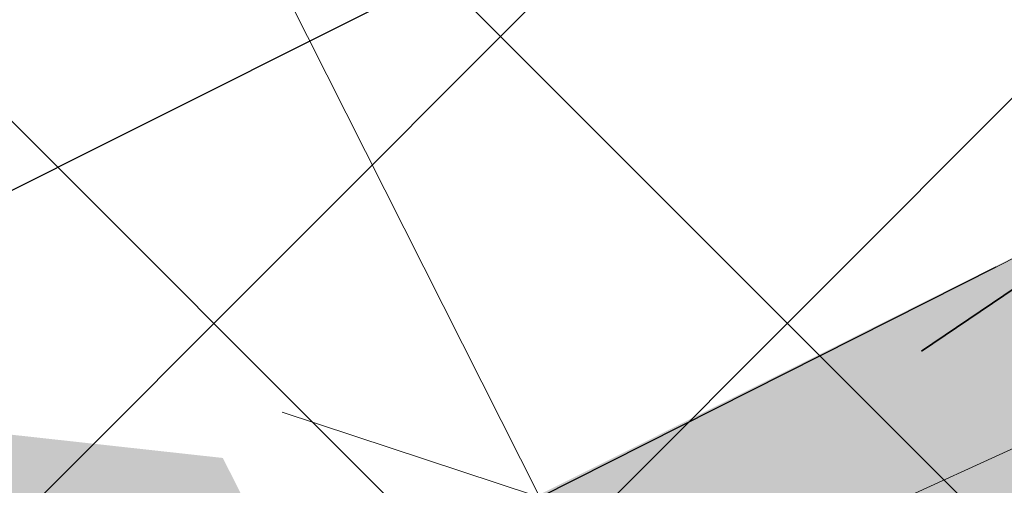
# Model space of a CAD drawing. Header units: metres. Extents: x 7472034 to 8439876, y 5890181 to 5961460.
# Tile 61 of 202: x 8439503.186 to 8439503.957, y 5890384.557 to 5890384.921. Entities that reach past the tile are written whole.
import ezdxf
from ezdxf import colors
from ezdxf.entities.mleader import LeaderData, LeaderLine
from ezdxf.math import Vec2, Vec3

# ---------------------------------------------------------------- set-up
doc = ezdxf.new("R2010")
doc.units = ezdxf.units.M
doc.header["$MEASUREMENT"] = 0
for name, pattern in [('$0$L218_500', [1, 0.5, -0.5]), ('CENTER', [2, 1.25, -0.25, 0.25, -0.25]), ('DASHDOTX2', [2, 1, -0.5, 0, -0.5])]:
    doc.linetypes.add(name, pattern=pattern)
doc.layers.get('0').update_dxf_attribs({"linetype": 'CONTINUOUS', "lineweight": 5})
doc.layers.get('Defpoints').update_dxf_attribs({"linetype": 'CONTINUOUS'})
for name, color, linetype, lineweight in [('### Krawężnik', 6, 'CONTINUOUS', 35), ('### rzędne', 172, 'CONTINUOUS', 35), ('_a_widok', 7, 'CONTINUOUS', 5), ('_IS.KD.opis.1', 138, 'CONTINUOUS', 18), ('_IS.KD.opis.2', 7, 'CONTINUOUS', 18), ('E_Kanal_sterownicze', 10, 'DASHDOTX2', 35), ('KOLOR-GAZ', 2, 'CONTINUOUS', 13), ('KOLOR-OBIEKT', 21, 'CONTINUOUS', 13), ('ZAG-obrys 018 wymiary', 7, 'CONTINUOUS', 18), ('ZAG-OBRYS013', 7, 'CONTINUOUS', 13), ('ZAG-OPIS_020', 7, 'CONTINUOUS', 25)]:
    doc.layers.add(name, color=color, linetype=linetype, lineweight=lineweight)
for name, color, linetype in [('100_rzut_wym_wew', 7, 'CONTINUOUS'), ('2D - Ogólne', 7, 'CONTINUOUS'), ('_IS.BLOK.KD.doziemne', 7, 'CONTINUOUS')]:
    doc.layers.add(name, color=color, linetype=linetype)
doc.layers.add('_IS_NO', color=11, linetype='CONTINUOUS', lineweight=20, plot=False)
doc.styles.add('ARIAL', font='arial.ttf')
doc.styles.add('DIM', font='simplex.shx', dxfattribs={"width": 0.8})
doc.styles.add('RS', font='Romans.shx', dxfattribs={"width": 0.7})
doc.dimstyles.new('DIM-WEW_500', dxfattribs={"dimscale": 5, "dimtxt": 18, "dimasz": 10, "dimexe": 4, "dimexo": 8, "dimgap": 5, "dimtad": 1, "dimlfac": 0.01, "dimzin": 9, "dimdsep": 46, "dimtxsty": 'DIM', "dimblk": 'ARCHTICK', "dimcen": 5, "dimclrt": 112, "dimadec": 4, "dimazin": 2, "dimtfac": 4, "dimtmove": 0, "dimatfit": 3, "dimldrblk": 'ARCHTICK', "dimfxl": 0, "dimtolj": 1, "dimlwd": 13, "dimarcsym": 0})
pattern_1 = [(45, (967499.202946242, -71042.94610979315), (-0.2245064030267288, 0.2245064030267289), []), (135, (967499.202946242, -71042.94610979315), (-0.2245064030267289, -0.2245064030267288), [])]
pattern_2 = [(45, (967499.2092647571, -71042.97165620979), (-0.2245064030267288, 0.2245064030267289), []), (135, (967499.2092647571, -71042.97165620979), (-0.2245064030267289, -0.2245064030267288), [])]

# ---------------------------------------------------------------- blocks, each defined once
blk = doc.blocks.new('A$C7D7B3C0A')
at = {"layer": '2D - Ogólne', "flags": 128}
blk.add_lwpolyline([(12.35000000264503, 7.399999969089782), (12.35000000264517, 2.300115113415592, -1), (11.05000000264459, 2.300115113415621), (11.05000000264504, 7.399999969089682, -1)], format="xyb", close=True, dxfattribs=at)
at = {"layer": '2D - Ogólne', "lineweight": 5}
blk.add_lwpolyline([(11.45083372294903, 5.942279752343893), (11.44792475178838, 6.940098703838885), (11.94791921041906, 6.942452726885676), (11.95082818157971, 5.944633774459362)], close=True, dxfattribs=at)
blk.add_lwpolyline([(11.45083372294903, 5.942279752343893), (11.44792475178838, 6.940098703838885), (11.94791921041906, 6.942452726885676), (11.95082818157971, 5.944633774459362)], close=True, dxfattribs=at)
blk.add_lwpolyline([(11.45083372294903, 5.942279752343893), (11.44792475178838, 6.940098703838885), (11.94791921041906, 6.942452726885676), (11.95082818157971, 5.944633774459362)], close=True, dxfattribs=at)
blk.add_lwpolyline([(11.45083372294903, 5.942279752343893), (11.44792475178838, 6.940098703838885), (11.94791921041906, 6.942452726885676), (11.95082818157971, 5.944633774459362)], close=True, dxfattribs=at)
blk.add_lwpolyline([(11.45083372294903, 5.942279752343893), (11.44792475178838, 6.940098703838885), (11.94791921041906, 6.942452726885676), (11.95082818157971, 5.944633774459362)], close=True, dxfattribs=at)
blk.add_lwpolyline([(11.45083372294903, 5.942279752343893), (11.44792475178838, 6.940098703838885), (11.94791921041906, 6.942452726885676), (11.95082818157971, 5.944633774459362)], close=True, dxfattribs=at)
blk.add_lwpolyline([(11.45083372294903, 5.942279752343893), (11.44792475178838, 6.940098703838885), (11.94791921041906, 6.942452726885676), (11.95082818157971, 5.944633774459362)], close=True, dxfattribs=at)
blk.add_lwpolyline([(11.45083372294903, 5.942279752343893), (11.44792475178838, 6.940098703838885), (11.94791921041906, 6.942452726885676), (11.95082818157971, 5.944633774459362)], close=True, dxfattribs=at)
blk.add_lwpolyline([(11.45083372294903, 5.942279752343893), (11.44792475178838, 6.940098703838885), (11.94791921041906, 6.942452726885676), (11.95082818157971, 5.944633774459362)], close=True, dxfattribs=at)
blk.add_lwpolyline([(11.45083372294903, 5.942279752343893), (11.44792475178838, 6.940098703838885), (11.94791921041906, 6.942452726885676), (11.95082818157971, 5.944633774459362)], close=True, dxfattribs=at)
blk.add_lwpolyline([(11.45083372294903, 5.942279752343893), (11.44792475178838, 6.940098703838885), (11.94791921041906, 6.942452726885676), (11.95082818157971, 5.944633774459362)], close=True, dxfattribs=at)
blk = doc.blocks.new('_Oblique')
at = {"color": 0, "linetype": 'ByBlock', "lineweight": -2}
blk.add_line((-0.5, -0.5), (0.5, 0.5), dxfattribs=at)
blk = doc.blocks.new('*D80')
at = {"layer": 'Defpoints', "color": 0, "linetype": 'Continuous', "lineweight": 60}
for p in [(8439499.288762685, 5890395.196211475), (8439510.439764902, 5890383.669162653), (8439506.139698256, 5890381.515762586)]:
    blk.add_point(p, dxfattribs=at)
at = {"layer": 'ZAG-obrys 018 wymiary', "color": 0, "linetype": 'Continuous', "lineweight": -2}
for p, q in [((8439500.004080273, 5890395.554430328), (8439503.946488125, 5890397.528720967)), ((8439506.855015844, 5890381.87398144), (8439510.797423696, 5890383.84827208))]:
    blk.add_line(p, q, dxfattribs=at)
at = {"layer": 'ZAG-obrys 018 wymiary', "color": 0, "linetype": 'Continuous', "lineweight": 13}
blk.add_line((8439503.588829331, 5890397.349611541), (8439510.439764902, 5890383.669162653), dxfattribs=at)
at = {"layer": 'ZAG-obrys 018 wymiary', "color": 0, "linetype": 'Continuous', "lineweight": 13, "xscale": 0.3, "yscale": 0.3, "zscale": 0.3}
for p, rotation in [((8439503.588829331, 5890397.349611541), 116.6009277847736), ((8439510.439764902, 5890383.669162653), 296.6009277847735)]:
    blk.add_blockref('_Oblique', p, dxfattribs=dict(at, rotation=rotation))
at = {"layer": 'ZAG-obrys 018 wymiary', "color": 112, "linetype": 'Continuous', "lineweight": 25, "insert": (8439508.246278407, 5890389.389239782), "char_height": 0.8, "attachment_point": 5, "rotation": 296.6009277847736, "style": 'RS'}
blk.add_mtext('\\A1;15.3', dxfattribs=at)
blk = doc.blocks.new('_ArchTick')
at = {"layer": '100_rzut_wym_wew', "color": 0, "linetype": 'Continuous', "const_width": 0.15}
blk.add_lwpolyline([(-0.5, -0.5), (0.5, 0.5)], dxfattribs=at)
blk = doc.blocks.new('*D59')
at = {"layer": 'Defpoints', "color": 0, "linetype": 'Continuous', "lineweight": 60}
for p in [(8439508.173960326, 5890385.686672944), (8439501.841134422, 5890384.283939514), (8439502.562436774, 5890382.854691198)]:
    blk.add_point(p, dxfattribs=at)
at = {"layer": 'ZAG-obrys 018 wymiary', "color": 0, "linetype": 'Continuous', "lineweight": -2}
for p, q in [((8439502.988895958, 5890384.863183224), (8439507.809758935, 5890387.296140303)), ((8439503.710198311, 5890383.433934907), (8439508.531061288, 5890385.866891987))]:
    blk.add_line(p, q, dxfattribs=at)
at = {"layer": 'ZAG-obrys 018 wymiary', "color": 0, "linetype": 'Continuous', "lineweight": 13}
blk.add_line((8439507.452657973, 5890387.11592126), (8439508.173960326, 5890385.686672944), dxfattribs=at)
at = {"layer": 'ZAG-obrys 018 wymiary', "color": 0, "linetype": 'Continuous', "lineweight": 13, "xscale": 0.3, "yscale": 0.3, "zscale": 0.3}
for p, rotation in [((8439507.452657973, 5890387.11592126), 116.7788232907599), ((8439508.173960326, 5890385.686672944), 296.7788232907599)]:
    blk.add_blockref('_Oblique', p, dxfattribs=dict(at, rotation=rotation))
at = {"layer": 'ZAG-obrys 018 wymiary', "color": 112, "linetype": 'Continuous', "lineweight": 25, "insert": (8439508.348960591, 5890386.671625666), "char_height": 0.8, "attachment_point": 5, "rotation": 296.7788232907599, "style": 'RS'}
blk.add_mtext('\\A1;1.6', dxfattribs=at)
blk = doc.blocks.new('Elektryk_v3')
at = {"layer": 'E_Kanal_sterownicze'}
blk.add_lwpolyline([(7.317663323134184, -60.84954797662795), (-5.877323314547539, -69.77179446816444)], dxfattribs=at)
blk = doc.blocks.new('*D129')
at = {"layer": 'Defpoints', "color": 0, "linetype": 'Continuous', "lineweight": 60}
for p in [(8439504.056658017, 5890384.681464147, -3.95506969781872e-07), (8439511.551133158, 5890381.882859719), (8439511.527139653, 5890381.818606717)]:
    blk.add_point(p, dxfattribs=at)
at = {"layer": 'ZAG-obrys 018 wymiary', "color": 0, "linetype": 'Continuous', "lineweight": -2}
for p, q in [((8439504.03266451, 5890384.617211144), (8439503.892733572, 5890384.242485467)), ((8439511.527139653, 5890381.818606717), (8439511.387208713, 5890381.44388104))]:
    blk.add_line(p, q, dxfattribs=at)
at = {"layer": 'ZAG-obrys 018 wymiary', "color": 0, "linetype": 'Continuous', "lineweight": 13}
blk.add_line((8439504.03266451, 5890384.617211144), (8439511.527139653, 5890381.818606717), dxfattribs=at)
at = {"layer": 'ZAG-obrys 018 wymiary', "color": 0, "linetype": 'Continuous', "lineweight": 13, "xscale": 0.3, "yscale": 0.3, "zscale": 0.3}
for p, rotation in [((8439504.03266451, 5890384.617211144), 159.523244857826), ((8439511.527139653, 5890381.818606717), 339.523244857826)]:
    blk.add_blockref('_Oblique', p, dxfattribs=dict(at, rotation=rotation))
at = {"layer": 'ZAG-obrys 018 wymiary', "color": 112, "linetype": 'Continuous', "lineweight": 25, "insert": (8439506.582002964, 5890384.30569974), "char_height": 0.8, "attachment_point": 5, "rotation": 339.523244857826, "style": 'RS'}
blk.add_mtext('\\A1;8', dxfattribs=at)
blk = doc.blocks.new('*D132')
at = {"layer": 'Defpoints', "color": 0, "linetype": 'Continuous', "lineweight": 60}
for p in [(8439490.081045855, 5890411.33265816), (8439490.081045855, 5890411.33265816), (8439503.593241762, 5890384.547616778)]:
    blk.add_point(p, dxfattribs=at)
at = {"layer": 'ZAG-obrys 018 wymiary', "color": 0, "linetype": 'Continuous', "lineweight": -2}
for p, q in [((8439490.081045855, 5890411.33265816), (8439490.438176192, 5890411.512818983)), ((8439503.593241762, 5890384.547616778), (8439503.9503721, 5890384.727777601))]:
    blk.add_line(p, q, dxfattribs=at)
at = {"layer": 'ZAG-obrys 018 wymiary', "color": 0, "linetype": 'Continuous', "lineweight": 13}
blk.add_line((8439503.593241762, 5890384.547616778), (8439490.081045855, 5890411.33265816), dxfattribs=at)
at = {"layer": 'ZAG-obrys 018 wymiary', "color": 0, "linetype": 'Continuous', "lineweight": 13, "xscale": 0.3, "yscale": 0.3, "zscale": 0.3}
for p, rotation in [((8439490.081045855, 5890411.33265816), 116.7694823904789), ((8439503.593241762, 5890384.547616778), 296.7694823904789)]:
    blk.add_blockref('_Oblique', p, dxfattribs=dict(at, rotation=rotation))
at = {"layer": 'ZAG-obrys 018 wymiary', "color": 112, "linetype": 'Continuous', "lineweight": 25, "insert": (8439496.348970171, 5890400.239980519), "char_height": 0.8, "attachment_point": 5, "rotation": 296.7694823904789, "style": 'RS'}
blk.add_mtext('\\A1;30', dxfattribs=at)
blk = doc.blocks.new('_Open30')
at = {"color": 0, "linetype": 'ByBlock', "lineweight": -2}
for p, q in [((-1, 0.26794919), (0, 0)), ((0, 0), (-1, -0.26794919)), ((0, 0), (-1, 0))]:
    blk.add_line(p, q, dxfattribs=at)
blk = doc.blocks.new('*D150')
at = {"layer": 'Defpoints', "color": 0, "linetype": 'Continuous', "lineweight": 60}
for p in [(8439495.295166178, 5890413.452423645), (8439503.9503721, 5890384.727777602)]:
    blk.add_point(p, dxfattribs=at)
at = {"layer": 'ZAG-obrys 018 wymiary', "color": 0, "linetype": 'Continuous', "lineweight": 13}
blk.add_line((8439496.232624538, 5890410.341214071), (8439495.381717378, 5890413.165180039), dxfattribs=at)
at = {"layer": 'ZAG-obrys 018 wymiary', "color": 0, "linetype": 'Continuous', "lineweight": 13, "xscale": 0.3, "yscale": 0.3, "zscale": 0.3, "rotation": 106.7684137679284}
blk.add_blockref('_Open30', (8439495.295166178, 5890413.452423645), dxfattribs=at)
at = {"layer": 'ZAG-obrys 018 wymiary', "color": 112, "linetype": 'Continuous', "lineweight": 25, "insert": (8439496.541688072, 5890411.395196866), "char_height": 0.8, "attachment_point": 5, "rotation": 286.7684137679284, "style": 'RS'}
blk.add_mtext('\\A1;R30', dxfattribs=at)
blk = doc.blocks.new('A$C1D2679FE')
at = {"layer": 'KOLOR-OBIEKT', "lineweight": 9, "ltscale": 200}
h = blk.add_hatch(dxfattribs=at)
h.set_pattern_fill('ANSI37', color=253, scale=0.1, angle=16)
h.set_pattern_definition([(61, (-7471780.020262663, -5961378.212846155), (-0.2776917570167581, 0.153927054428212), []), (151, (-7471780.020262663, -5961378.212846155), (-0.153927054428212, -0.2776917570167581), [])])
edge = h.paths.add_edge_path()
edge.add_line((196.975401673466, 33.54016214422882), (192.3495923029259, 34.13512154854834))
edge.add_line((192.3495923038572, 34.13512154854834), (187.7176397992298, 34.7308710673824))
edge.add_line((187.7176398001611, 34.7308710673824), (178.5077782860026, 36.15998750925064))
edge.add_line((178.5077782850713, 36.15998750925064), (176.6601969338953, 36.5026140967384))
edge.add_arc((181.3685569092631, 38.18527459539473), 5.000000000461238, 199.6657310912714, 261.1796204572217)
edge.add_line((180.6018702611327, 33.24440507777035), (187.358021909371, 32.19603671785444))
edge.add_line((187.3580219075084, 32.19603671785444), (192.0230219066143, 31.59603671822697))
edge.add_line((192.0230219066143, 31.59603671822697), (196.6880219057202, 30.9960367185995))
edge.add_line((196.6880219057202, 30.9960367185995), (201.9780219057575, 30.48103671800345))
edge.add_line((201.9780219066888, 30.48103671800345), (207.2680219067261, 29.96603671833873))
edge.add_line((207.2680219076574, 29.96603671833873), (216.468021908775, 29.35603671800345))
edge.add_line((216.4680219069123, 29.35603671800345), (221.8830219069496, 29.11103671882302))
edge.add_line((221.8830219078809, 29.11103671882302), (227.2980219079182, 28.86603671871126))
edge.add_line((227.2980219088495, 28.86603671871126), (233.718021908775, 28.60103671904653))
edge.add_line((233.7180219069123, 28.60103671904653), (240.1380219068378, 28.33603671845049))
edge.add_line((240.1380219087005, 28.33603671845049), (245.3280219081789, 28.076036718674))
edge.add_line((245.3280219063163, 28.076036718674), (246.1380219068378, 28.00603671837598))
edge.add_line((246.1380219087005, 28.00603671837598), (248.4280219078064, 27.98603671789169))
edge.add_line((248.4280219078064, 27.98603671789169), (251.4080219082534, 28.33603671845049))
edge.add_line((251.4080219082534, 28.33603671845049), (255.3380219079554, 29.13603671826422))
edge.add_line((255.3380219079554, 29.13603671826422), (258.1480219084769, 30.35603671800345))
edge.add_line((258.1480219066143, 30.35603671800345), (260.6280219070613, 32.076036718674))
edge.add_line((260.6280219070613, 32.076036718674), (262.7080219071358, 34.29603671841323))
edge.add_line((262.7080219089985, 34.29603671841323), (264.3880219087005, 36.826036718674))
edge.add_line((264.3880219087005, 36.826036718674), (265.608021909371, 39.59603671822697))
edge.add_line((265.6080219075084, 39.59603671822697), (266.4080219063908, 42.53603671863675))
edge.add_line((266.4080219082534, 42.53603671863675), (266.6380219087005, 45.60603671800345))
edge.add_line((266.6380219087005, 45.60603671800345), (266.3380219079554, 48.59603671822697))
edge.add_line((266.3380219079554, 48.59603671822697), (265.628021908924, 51.53603671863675))
edge.add_line((265.6280219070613, 51.53603671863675), (264.5280219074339, 54.28603671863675))
edge.add_line((264.5280219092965, 54.28603671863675), (263.3880219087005, 57.11603671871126))
edge.add_line((263.3880219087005, 57.11603671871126), (262.5430219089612, 59.47103671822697))
edge.add_line((262.5430219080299, 59.47103671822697), (261.6980219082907, 61.826036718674))
edge.add_line((261.6980219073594, 61.826036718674), (260.5980219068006, 65.15103671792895))
edge.add_line((260.5980219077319, 65.15103671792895), (259.4980219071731, 68.47603671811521))
edge.add_line((259.4980219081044, 68.47603671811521), (257.3916487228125, 67.77919145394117))
edge.add_line((257.3916487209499, 67.77919145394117), (258.1675714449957, 64.34697791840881))
edge.add_line((258.167571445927, 64.34697791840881), (259.2776264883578, 60.99158426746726))
edge.add_line((259.2776264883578, 60.99158426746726), (260.1334384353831, 58.60645156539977))
edge.add_line((260.1334384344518, 58.60645156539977), (260.9950570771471, 56.20513570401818))
edge.add_line((260.9950570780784, 56.20513570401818), (262.1522789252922, 53.33238322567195))
edge.add_line((262.1522789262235, 53.33238322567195), (263.1827648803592, 50.75616833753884))
edge.add_line((263.1827648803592, 50.75616833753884), (263.8083402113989, 48.16575780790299))
edge.add_line((263.8083402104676, 48.16575780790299), (264.0684198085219, 45.57363114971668))
edge.add_line((264.0684198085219, 45.57363114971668), (263.8734869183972, 42.97170083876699))
edge.add_line((263.8734869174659, 42.97170083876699), (263.1880731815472, 40.45280535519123))
edge.add_line((263.1880731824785, 40.45280535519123), (262.1337886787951, 38.05906103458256))
edge.add_line((262.1337886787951, 38.05906103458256), (260.6936748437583, 35.89031817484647))
edge.add_line((260.6936748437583, 35.89031817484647), (258.9457271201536, 34.02472012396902))
edge.add_line((258.9457271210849, 34.02472012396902), (256.8967191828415, 32.60363397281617))
edge.add_line((256.8967191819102, 32.60363397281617), (254.5645412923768, 31.59108698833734))
edge.add_line((254.5645412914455, 31.59108698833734), (251.0026761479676, 30.86602538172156))
edge.add_line((251.0026761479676, 30.86602538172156), (248.2893446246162, 30.54734550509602))
edge.add_line((248.2893446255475, 30.54734550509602), (246.2595893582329, 30.56507262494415))
edge.add_line((246.2595893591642, 30.56507262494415), (245.5023283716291, 30.63051493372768))
edge.add_line((245.5023283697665, 30.63051493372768), (240.2548571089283, 30.89339403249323))
edge.add_line((240.2548571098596, 30.89339403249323), (233.8236017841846, 31.1588586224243))
edge.add_line((233.8236017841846, 31.1588586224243), (227.4086662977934, 31.42364957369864))
edge.add_line((227.4086662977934, 31.42364957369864), (221.9987299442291, 31.66842047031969))
edge.add_line((221.9987299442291, 31.66842047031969), (217.4544723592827, 31.90290945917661))
edge.add_line((217.4544723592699, 31.90290945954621), (217.0910134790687, 31.92589690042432))
edge.add_line((217.0910134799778, 31.92589689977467), (214.8768218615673, 32.06593639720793))
edge.add_line((214.876821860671, 32.06593639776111), (207.0033997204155, 32.56390146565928))
edge.add_line((207.0033997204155, 32.56390146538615), (202.2260741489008, 33.02899081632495))
edge.add_line((202.2260741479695, 33.02899081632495), (196.975401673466, 33.54016214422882))
blk = doc.blocks.new('A$C2C426404')
at = {"layer": '_IS_NO', "ltscale": 0.1}
for points, knots in [([(81.48853297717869, 15.975331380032), (78.87586907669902, 16.84686399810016), (76.26450027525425, 17.78992713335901), (72.03847445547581, 21.67736706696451), (65.0990158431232, 30.09408769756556), (58.79946133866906, 33.34467344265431), (58.26247850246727, 34.11525447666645)], [0, 0, 0, 0, 1.278992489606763, 7.78914044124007, 15.74750070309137, 27.64022902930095, 27.64022902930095, 27.64022902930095, 27.64022902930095]), ([(55.69703794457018, 26.44192530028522, 8.07171421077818e-08), (60.47702913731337, 24.37489471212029, 4.118097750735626e-07), (65.41527824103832, 21.38608461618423, 8.932878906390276e-07), (68.42167646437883, 18.98607052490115, -1.681326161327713e-07), (71.60992970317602, 12.73766223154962), (75.29265419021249, 11.98629271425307, 1.662301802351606e-08), (79.75433884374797, 11.20084950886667)], [13.0881689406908, 13.0881689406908, 13.0881689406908, 13.0881689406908, 21.71831455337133, 28.5577747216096, 34.1003045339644, 40.71973107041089, 40.71973107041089, 40.71973107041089, 40.71973107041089]), ([(27.67626924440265, 23.09287754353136, 1.829566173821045e-06), (31.68315875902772, 23.09132452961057, 2.263426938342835e-06), (38.09081487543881, 23.52010669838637, 2.956097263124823e-06), (46.0190905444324, 20.44823641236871), (52.02710655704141, 18.01596992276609, 1.18983141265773e-07), (57.48081744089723, 14.61059598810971, 3.880691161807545e-08), (63.15046560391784, 12.16836789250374), (64.01579423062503, 9.527138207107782), (68.70553139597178, 8.717305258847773), (72.93792583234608, 7.781059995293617)], [0, 0, 0, 0, 11.95042031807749, 19.07916594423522, 25.47980302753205, 30.85202744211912, 32.94528240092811, 39.66304915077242, 46.67346183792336, 46.67346183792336, 46.67346183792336, 46.67346183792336])]:
    blk.add_open_spline(points, degree=3, knots=knots, dxfattribs=at)
at = {"layer": '_IS_NO'}
for points, knots in [([(50.6228041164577, 30.56321178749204, 1.829566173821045e-06), (53.11749188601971, 30.21319374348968), (56.38514522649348, 30.67444155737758), (60.99540497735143, 30.04553546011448), (68.19327101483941, 22.54355850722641, -2.469325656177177e-08), (70.8769634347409, 19.46133922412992, 5.150448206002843e-09), (74.71212187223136, 14.31917844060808, -1.219795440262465e-09), (78.88802252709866, 13.86142715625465), (82.75564656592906, 12.70757211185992)], [0, 0, 0, 0, 7.578698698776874, 9.67195365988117, 16.27655537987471, 24.33370670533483, 30.35915105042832, 36.79354326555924, 36.79354326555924, 36.79354326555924, 36.79354326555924]), ([(22.24795573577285, 20.37028996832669, 1.829566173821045e-06), (26.42848519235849, 20.36833205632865, 2.595275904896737e-06), (34.77398029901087, 19.71811303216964, 3.653563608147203e-06), (38.92662956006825, 20.04217899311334, -5.197057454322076e-07), (43.77274004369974, 17.83557516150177, 1.833094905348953e-07), (51.08127841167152, 15.06439746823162, -1.538063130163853e-07), (58.09044384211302, 9.696452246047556, 2.324577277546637e-08), (65.34780037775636, 7.091900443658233, 5.796258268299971e-09), (69.6463277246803, 6.131249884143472)], [0, 0, 0, 0, 12.09868180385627, 16.72159260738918, 20.95800891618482, 26.67839108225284, 41.1845399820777, 48.39980958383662, 48.39980958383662, 48.39980958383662, 48.39980958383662])]:
    blk.add_open_spline(points, degree=3, knots=knots, dxfattribs=at)
at = {"layer": '### rzędne', "color": 0, "linetype": 'CENTER', "lineweight": 25, "insert": (63.45898905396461, 20.97185356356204, 3.980339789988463e-07), "char_height": 0.7999999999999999, "attachment_point": 1, "rotation": 296.84117764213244, "style": 'ARIAL'}
blk.add_mtext('134,4', dxfattribs=at)
blk = doc.blocks.new('JPII.KD_aktualizacja rzędnych_20.12.2024')
at = {"layer": '_IS.KD.opis.1', "color": 0}
ml = blk.add_multileader_mtext('Standard', dxfattribs=at)
ml.set_content('\\A1;{\\C132;Rd4}-132,83', style='RS')
ml.set_leader_properties()
ml.build(insert=Vec2(0, 0))
ml.multileader.update_dxf_attribs({"text_left_attachment_type": 2, "text_right_attachment_type": 2, "dogleg_length": 0.2, "arrow_head_size": 0.25})
ctx = ml.context
ctx.base_point, ctx.char_height, ctx.arrow_head_size, ctx.landing_gap_size, ctx.plane_origin, ctx.plane_x_axis, ctx.plane_y_axis = Vec3(8438641.615293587, 5890687.074757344), 0.8, 0.25, 0.3, Vec3(8438583.42782343, 5890661.307258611), Vec3(0.374606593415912, -0.9271838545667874), Vec3(0.9271838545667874, 0.374606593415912)
ctx.left_attachment, ctx.right_attachment, ctx.text_align_type = 2, 2, 1
notes = []
notes.append((ctx, [(1, (1, 1, 0), (8438643.802996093, 5890681.660003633), (-0.374606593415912, 0.9271838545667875), 0.2, [(3, [(8438642.714059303, 5890679.444822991)], 0, [])])]))
ctx.mtext.insert, ctx.mtext.text_direction, ctx.mtext.rotation, ctx.mtext.width, ctx.mtext.alignment, ctx.mtext.flow_direction = Vec3(8438643.113200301, 5890684.638482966), Vec3(0.374606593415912, -0.9271838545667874), 5.096361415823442, 3.033132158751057, 2, 5
at = {"layer": '_IS.KD.opis.2', "color": 0}
ml = blk.add_multileader_mtext('Standard', dxfattribs=at)
ml.set_content('\\A1;{\\C134;W9\\H0.7x;\\C256;\\S134,20/133,40;}', style='RS')
ml.set_leader_properties()
ml.build(insert=Vec2(0, 0))
ml.multileader.update_dxf_attribs({"text_left_attachment_type": 2, "text_right_attachment_type": 2, "dogleg_length": 0.2, "arrow_head_size": 0.25})
ctx = ml.context
ctx.base_point, ctx.char_height, ctx.arrow_head_size, ctx.landing_gap_size, ctx.plane_origin = Vec3(8438644.432741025, 5890682.333537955), 0.75, 0.25, 0.3, Vec3(8438599.552965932, 5890660.857579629)
ctx.left_attachment, ctx.right_attachment, ctx.text_align_type = 2, 2, 1
notes.append((ctx, [(1, (1, 1, 0), (8438648.050241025, 5890682.333537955), (-1, 0), 0.2, [(3, [(8438648.60029708, 5890678.701948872)], 0, [])])]))
ctx.mtext.insert, ctx.mtext.width, ctx.mtext.defined_height, ctx.mtext.alignment, ctx.mtext.flow_direction = Vec3(8438646.141491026, 5890683.046037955), 5.636513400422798, 1.586986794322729, 2, 5
for ctx, leaders in notes:
    for number, flags, end, landing, length, lines in leaders:
        leader = LeaderData()
        leader.index, (leader.has_last_leader_line, leader.has_dogleg_vector, leader.attachment_direction) = number, flags
        leader.last_leader_point, leader.dogleg_vector, leader.dogleg_length = Vec3(end), Vec3(landing), length
        for number, points, colour, breaks in lines:
            line = LeaderLine()
            line.index, line.vertices, line.color, line.breaks = number, Vec3.list(points), colors.encode_raw_color(colour), breaks
            leader.lines.append(line)
        ctx.leaders.append(leader)

msp = doc.modelspace()

# ---------------------------------------------------------------- hatches: boundary and pattern name
at = {"layer": 'KOLOR-GAZ'}
h = msp.add_hatch(color=256, dxfattribs=at)
h.dxf.hatch_style = 1
h.paths.add_polyline_path([(8439504.346298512, 5890384.367529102), (8439503.457714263, 5890383.919296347), (8439503.228334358, 5890384.366866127), (8439504.122619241, 5890384.81470875)])
h = msp.add_hatch(color=256, dxfattribs=at)
h.dxf.hatch_style = 1
h.paths.add_polyline_path([(8439504.346359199, 5890384.367586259), (8439503.45777495, 5890383.919353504), (8439503.228395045, 5890384.366923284), (8439504.122679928, 5890384.814765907)])
at = {"layer": 'KOLOR-OBIEKT', "lineweight": 9}
h = msp.add_hatch(dxfattribs=at)
h.set_pattern_fill('ANSI37', color=73, scale=0.1)
h.set_pattern_definition(pattern_2)
edge = h.paths.add_edge_path()
edge.add_arc((8439443.60123986, 5890379.17988472), 6.652831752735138, 296.7043321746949, 335.0331150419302)
edge.add_arc((8439476.194075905, 5890367.917634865), 27.87464989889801, 155.1393615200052, 162.3446315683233, ccw=False)
edge.add_arc((8439457.399943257, 5890376.211109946), 7.345078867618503, 127.98309878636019, 152.2023641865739, ccw=False)
edge.add_arc((8439457.741930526, 5890376.488713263), 7.349948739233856, 107.1989600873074, 131.4182254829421, ccw=False)
edge.add_line((8439455.568618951, 5890383.509999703), (8439473.898437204, 5890392.710084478))
edge.add_arc((8439481.742870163, 5890376.384611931), 18.11232128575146, 99.26977735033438, 115.6644084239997, ccw=False)
edge.add_line((8439478.825278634, 5890394.260401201), (8439481.377171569, 5890394.321440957))
edge.add_arc((8439482.909595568, 5890377.390082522), 17.00056533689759, 88.22393661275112, 95.17163768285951, ccw=False)
edge.add_arc((8439482.561499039, 5890405.235869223), 10.88860248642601, 274.6092070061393, 298.9976789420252)
edge.add_arc((8443006.923870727, 5883371.657126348), 7856.29059094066, 116.59181359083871, 116.61107962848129, ccw=False)
edge.add_arc((8439465.895823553, 5890431.340313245), 42.15757971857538, 305.2087751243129, 306.7865132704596)
edge.add_arc((8439488.80074795, 5890400.283338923), 3.577668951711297, 310.8590814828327, 340.7280968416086)
edge.add_line((8439492.177934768, 5890399.102523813), (8439493.275267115, 5890403.980640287))
edge.add_line((8439493.275267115, 5890403.980640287), (8439502.266345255, 5890408.28072203))
edge.add_line((8439502.266345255, 5890408.28072203), (8439504.844191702, 5890407.694009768))
edge.add_line((8439504.844191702, 5890407.694009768), (8439506.125281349, 5890405.329609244))
edge.add_arc((8439507.019670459, 5890405.776898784), 0.9999999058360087, 206.5699188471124, 283.6833393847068)
edge.add_line((8439507.256226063, 5890404.805280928), (8439511.624560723, 5890406.970734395))
edge.add_line((8439511.624560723, 5890406.970734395), (8439511.39896348, 5890407.420225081))
edge.add_line((8439511.39896348, 5890407.420225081), (8439510.561982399, 5890407.017405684))
edge.add_line((8439510.561982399, 5890407.017405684), (8439509.330427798, 5890409.481424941))
edge.add_line((8439509.330427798, 5890409.481424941), (8439512.635426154, 5890411.138401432))
edge.add_line((8439512.635426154, 5890411.138401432), (8439512.638568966, 5890411.136467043))
edge.add_line((8439512.638568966, 5890411.136467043), (8439515.998443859, 5890412.829496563))
edge.add_line((8439515.998443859, 5890412.829496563), (8439517.239018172, 5890410.325621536))
edge.add_line((8439517.239018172, 5890410.325621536), (8439513.919446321, 5890408.633274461))
edge.add_line((8439513.919446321, 5890408.633274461), (8439514.091312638, 5890408.235941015))
edge.add_line((8439514.091312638, 5890408.235941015), (8439518.839102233, 5890410.604261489))
edge.add_line((8439518.839102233, 5890410.604261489), (8439518.585943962, 5890412.843737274))
edge.add_line((8439518.585943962, 5890412.843737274), (8439518.274555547, 5890413.628049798))
edge.add_line((8439518.274555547, 5890413.628049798), (8439517.839658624, 5890414.494365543))
edge.add_line((8439517.839658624, 5890414.494365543), (8439524.310164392, 5890417.742607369))
edge.add_line((8439524.310164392, 5890417.742607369), (8439525.122207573, 5890416.124990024))
edge.add_line((8439525.122207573, 5890416.124990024), (8439526.840645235, 5890414.670893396))
edge.add_line((8439526.840645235, 5890414.670893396), (8439527.244697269, 5890414.489695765))
edge.add_arc((8439552.769967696, 5890317.570311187), 100.2242811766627, 102.79246926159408, 104.75471345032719, ccw=False)
edge.add_arc((8439529.321881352, 5890420.105147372), 4.960037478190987, 284.6730648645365, 320.3902958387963)
edge.add_arc((8435016.013859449, 5889290.11735932), 4655.555010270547, 14.00691021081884, 14.04831962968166)
edge.add_line((8439532.327549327, 5890420.207226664), (8439525.877549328, 5890423.127226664))
edge.add_line((8439525.877549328, 5890423.127226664), (8439431.028022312, 5890376.803268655))
edge.add_line((8439431.028022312, 5890376.803268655), (8439435.479127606, 5890375.417226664))
edge.add_line((8439435.479127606, 5890375.417226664), (8439446.590932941, 5890373.236661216))
edge = h.paths.add_edge_path()
edge.add_arc((8439530.228804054, 5890405.916425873), 3.001836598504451, 99.44813666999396, 208.2631515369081)
edge.add_line((8439527.5848402, 5890404.494990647), (8439533.209264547, 5890393.206690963))
edge.add_line((8439533.209264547, 5890393.206690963), (8439519.17443581, 5890386.185049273))
edge.add_line((8439519.17443581, 5890386.185049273), (8439523.57812012, 5890377.411604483))
edge.add_line((8439523.57812012, 5890377.411604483), (8439517.455507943, 5890374.324033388))
edge.add_line((8439517.455507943, 5890374.324033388), (8439517.445860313, 5890374.319191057))
edge.add_line((8439517.445860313, 5890374.319191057), (8439517.33905848, 5890374.265585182))
edge.add_line((8439517.33905848, 5890374.265585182), (8439516.815779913, 5890375.308140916))
edge.add_line((8439516.815779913, 5890375.308140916), (8439511.370501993, 5890372.574998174))
edge.add_line((8439511.370501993, 5890372.574998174), (8439511.888417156, 5890371.529804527))
edge.add_line((8439511.888417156, 5890371.529804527), (8439506.425671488, 5890368.787948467))
edge.add_line((8439506.425671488, 5890368.787948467), (8439505.890341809, 5890369.841556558))
edge.add_line((8439505.890341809, 5890369.841556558), (8439505.8884594, 5890369.869391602))
edge.add_line((8439505.8884594, 5890369.869391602), (8439500.283276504, 5890366.97762632))
edge.add_line((8439500.283276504, 5890366.97762632), (8439519.478066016, 5890366.160130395))
edge.add_line((8439519.478066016, 5890366.160130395), (8439542.767549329, 5890378.417226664))
edge.add_line((8439542.767549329, 5890378.417226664), (8439538.675788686, 5890394.802262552))
edge.add_line((8439538.675788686, 5890394.802262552), (8439537.066416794, 5890401.238139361))
edge.add_line((8439537.066416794, 5890401.238139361), (8439535.557306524, 5890407.69906358))
edge.add_arc((8439531.145391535, 5890400.872499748), 8.128158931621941, 57.12596579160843, 99.98506404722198)
edge = h.paths.add_edge_path()
edge.add_line((8439470.194509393, 5890384.137651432), (8439461.355169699, 5890379.697090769))
edge.add_line((8439461.355169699, 5890379.697090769), (8439460.080861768, 5890379.068371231))
edge.add_line((8439460.080861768, 5890379.068371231), (8439457.869254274, 5890377.642639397))
edge.add_arc((8439460.609507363, 5890373.444653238), 5.013190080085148, 123.1346622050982, 204.022759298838)
edge.add_line((8439456.030540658, 5890371.403786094), (8439459.447549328, 5890370.707226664))
edge.add_line((8439459.447549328, 5890370.707226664), (8439480.497107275, 5890367.736747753))
edge.add_line((8439480.497107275, 5890367.736747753), (8439497.963342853, 5890367.082590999))
edge.add_line((8439497.963342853, 5890367.082590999), (8439496.62020549, 5890369.722641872))
edge.add_line((8439496.62020549, 5890369.722641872), (8439494.91788047, 5890373.087302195))
edge.add_arc((8439489.468037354, 5890366.363615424), 8.654984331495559, 50.97371617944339, 58.22889977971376)
edge.add_line((8439494.025120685, 5890373.721722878), (8439490.036071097, 5890376.575637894))
edge.add_line((8439490.036071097, 5890376.575637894), (8439489.954459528, 5890375.592465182))
edge.add_line((8439489.954459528, 5890375.592465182), (8439490.917133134, 5890375.538648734))
edge.add_line((8439490.917133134, 5890375.538648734), (8439490.678913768, 5890371.956837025))
edge.add_line((8439490.678913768, 5890371.956837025), (8439482.55041443, 5890372.440399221))
edge.add_line((8439482.55041443, 5890372.440399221), (8439482.851718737, 5890376.020734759))
edge.add_line((8439482.851718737, 5890376.020734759), (8439487.354100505, 5890375.749064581))
edge.add_line((8439487.354100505, 5890375.749064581), (8439487.521080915, 5890378.34061919))
edge.add_line((8439487.521080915, 5890378.34061919), (8439481.803471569, 5890382.401025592))
edge.add_arc((8439487.942466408, 5890392.088814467), 11.46911116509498, 231.6002274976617, 237.6382272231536, ccw=False)
edge.add_line((8439480.818489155, 5890383.100518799), (8439480.351152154, 5890383.41057529))
edge.add_line((8439480.351152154, 5890383.41057529), (8439479.210044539, 5890382.939428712))
edge.add_line((8439479.210044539, 5890382.939428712), (8439480.412913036, 5890383.399613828))
edge.add_arc((8439474.682487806, 5890375.167564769), 10.03017472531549, 55.15777404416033, 116.5800473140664)
h.paths.add_polyline_path([(8439461.898919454, 5890370.792156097), (8439462.257176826, 5890373.552492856)], flags=16)
h = msp.add_hatch(dxfattribs=at)
h.set_pattern_fill('ANSI37', color=253, scale=0.1)
h.set_pattern_definition(pattern_2)
edge = h.paths.add_edge_path()
edge.add_arc((8439529.163071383, 5890420.279666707), 5.193757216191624, 276.50229096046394, 320.0240354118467, ccw=False)
edge.add_line((8439529.751227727, 5890415.119319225), (8439525.812744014, 5890414.153171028))
edge.add_line((8439525.812744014, 5890414.153171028), (8439519.208160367, 5890410.804184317))
edge.add_line((8439519.208160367, 5890410.804184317), (8439517.988028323, 5890410.126512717))
edge.add_line((8439517.988028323, 5890410.126512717), (8439514.091312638, 5890408.235941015))
edge.add_line((8439514.091312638, 5890408.235941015), (8439511.613697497, 5890406.992378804))
edge.add_line((8439511.613697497, 5890406.992378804), (8439509.258949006, 5890405.810485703))
edge.add_line((8439509.258949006, 5890405.810485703), (8439507.371756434, 5890404.83508177))
edge.add_arc((8439506.940777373, 5890405.737469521), 1.000023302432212, 206.5712342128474, 295.5290722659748, ccw=False)
edge.add_line((8439506.046377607, 5890405.290148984), (8439504.844186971, 5890407.693988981))
edge.add_line((8439504.844186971, 5890407.693988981), (8439502.261629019, 5890408.281795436))
edge.add_line((8439502.261629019, 5890408.281795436), (8439499.350132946, 5890407.011538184))
edge.add_line((8439499.350132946, 5890407.011538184), (8439493.30510976, 5890403.995621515))
edge.add_line((8439493.30510976, 5890403.995621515), (8439492.177918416, 5890399.102451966))
edge.add_arc((8439488.801253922, 5890400.282879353), 3.577047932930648, 293.05521913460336, 340.73119789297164, ccw=False)
edge.add_line((8439490.202090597, 5890396.991537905), (8439487.801423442, 5890395.78932472))
edge.add_arc((8439482.51122255, 5890404.317896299), 10.03607286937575, 278.1216072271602, 301.8109775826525, ccw=False)
edge.add_line((8439483.9290645, 5890394.382480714), (8439478.825278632, 5890394.260401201))
edge.add_arc((8439481.742870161, 5890376.384611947), 18.11232126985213, 99.26977735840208, 115.6644084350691)
edge.add_line((8439473.898437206, 5890392.710084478), (8439455.537130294, 5890383.494194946))
edge.add_arc((8439458.368862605, 5890375.380272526), 8.593860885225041, 109.2388197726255, 150.5606865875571)
edge.add_line((8439450.884668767, 5890379.604167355), (8439456.921008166, 5890377.849276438))
edge.add_line((8439456.921008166, 5890377.849276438), (8439458.055979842, 5890377.519316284))
edge.add_arc((8439462.056345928, 5890374.376166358), 5.087466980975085, 112.4172144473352, 141.842727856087, ccw=False)
edge.add_line((8439460.116249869, 5890379.079181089), (8439470.201913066, 5890384.141371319))
edge.add_arc((8439474.670732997, 5890375.058466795), 10.12272227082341, 52.60385305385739, 116.19734301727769, ccw=False)
edge.add_line((8439480.818489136, 5890383.100518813), (8439494.035062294, 5890373.735722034))
edge.add_arc((8439499.404929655, 5890380.165137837), 8.376924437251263, 230.1312663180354, 239.1071883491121)
edge.add_arc((8439492.046879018, 5890368.073539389), 5.778072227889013, 28.405105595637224, 58.05675779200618, ccw=False)
edge.add_line((8439497.129307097, 5890370.822183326), (8439498.920012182, 5890367.249241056))
edge.add_line((8439498.920012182, 5890367.249241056), (8439502.137476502, 5890368.864147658))
edge.add_line((8439502.137476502, 5890368.864147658), (8439500.881438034, 5890371.366619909))
edge.add_arc((8439501.41146424, 5890371.651481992), 0.6017260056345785, 32.69127385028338, 208.2557647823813, ccw=False)
edge.add_line((8439501.917872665, 5890371.97648152), (8439503.213570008, 5890369.395299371))
edge.add_line((8439503.213570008, 5890369.395299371), (8439521.788261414, 5890378.745992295))
edge.add_line((8439521.788261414, 5890378.745992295), (8439512.863585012, 5890396.520876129))
edge.add_arc((8439515.497668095, 5890397.863594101), 2.956566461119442, 115.92003145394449, 207.0101116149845, ccw=False)
edge.add_line((8439514.20530482, 5890400.522744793), (8439524.043376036, 5890405.489377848))
edge.add_line((8439524.043376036, 5890405.489377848), (8439526.586557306, 5890407.103247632))
edge.add_line((8439526.586557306, 5890407.103247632), (8439529.129738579, 5890408.717117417))
edge.add_arc((8439531.212438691, 5890401.016589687), 7.97720296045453, 58.08019787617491, 105.13424418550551, ccw=False)
edge.add_line((8439535.43023892, 5890407.787551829), (8439533.14312037, 5890416.942853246))
edge = h.paths.add_edge_path(flags=16)
edge.add_line((8439502.061371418, 5890393.458260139), (8439496.04637926, 5890390.43770596))
edge.add_arc((8439496.464019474, 5890389.751908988), 0.8029575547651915, 121.3407965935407, 301.694103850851)
edge.add_line((8439496.8858806, 5890389.068700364), (8439502.900872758, 5890392.089254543))
edge.add_arc((8439502.27990767, 5890392.650368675), 0.83692694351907, 317.898520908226, 465.1363795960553)
edge = h.paths.add_edge_path(flags=16)
edge.add_line((8439505.00109902, 5890384.089630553), (8439500.444638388, 5890381.798632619))
edge.add_arc((8439500.084983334, 5890382.51322949), 0.8000002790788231, 116.620304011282, 296.7160130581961, ccw=False)
edge.add_line((8439499.72652247, 5890383.228426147), (8439504.283989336, 5890385.517420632))
edge.add_arc((8439504.642916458, 5890384.80371257), 0.7988791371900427, -63.361719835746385, 116.69803695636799, ccw=False)
at = {"layer": 'KOLOR-OBIEKT', "lineweight": 9, "ltscale": 200}
h = msp.add_hatch(dxfattribs=at)
h.set_pattern_fill('ANSI37', color=231, scale=0.1)
h.set_pattern_definition(pattern_1)
edge = h.paths.add_edge_path()
edge.add_line((8439512.863585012, 5890396.520876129), (8439521.788261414, 5890378.745992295))
edge.add_line((8439521.788261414, 5890378.745992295), (8439503.213570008, 5890369.395299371))
edge.add_line((8439503.213570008, 5890369.395299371), (8439501.917872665, 5890371.97648152))
edge.add_arc((8439501.411425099, 5890371.65154851), 0.6017230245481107, 32.6839302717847, 208.2631083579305)
edge.add_line((8439500.881438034, 5890371.366619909), (8439502.137476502, 5890368.864147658))
edge.add_line((8439502.137476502, 5890368.864147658), (8439498.920012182, 5890367.249241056))
edge.add_line((8439498.920012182, 5890367.249241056), (8439497.129307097, 5890370.822183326))
edge.add_line((8439497.129307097, 5890370.822183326), (8439495.555644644, 5890372.655868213))
edge.add_line((8439495.555644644, 5890372.655868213), (8439494.901445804, 5890373.120452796))
edge.add_line((8439494.901445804, 5890373.120452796), (8439497.963342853, 5890367.082590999))
edge.add_line((8439497.963342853, 5890367.082590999), (8439500.283276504, 5890366.97762632))
edge.add_line((8439500.283276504, 5890366.97762632), (8439505.893878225, 5890369.872187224))
edge.add_line((8439505.893878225, 5890369.872187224), (8439506.425671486, 5890368.787948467))
edge.add_line((8439506.425671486, 5890368.787948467), (8439511.888417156, 5890371.529804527))
edge.add_line((8439511.888417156, 5890371.529804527), (8439511.370501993, 5890372.574998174))
edge.add_line((8439511.370501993, 5890372.574998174), (8439516.815852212, 5890375.308177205))
edge.add_line((8439516.815852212, 5890375.308177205), (8439517.338986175, 5890374.26554889))
edge.add_line((8439517.338986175, 5890374.26554889), (8439523.580028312, 5890377.407811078))
edge.add_line((8439523.580028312, 5890377.407811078), (8439519.172527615, 5890386.188842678))
edge.add_line((8439519.172527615, 5890386.188842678), (8439530.098737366, 5890391.695090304))
edge.add_line((8439530.098737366, 5890391.695090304), (8439523.347480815, 5890405.140094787))
edge.add_line((8439523.347480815, 5890405.140094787), (8439514.198986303, 5890400.548291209))
edge.add_arc((8439515.544616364, 5890397.867007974), 3.00000000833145, 116.6502652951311, 206.6609883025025)
h.paths.add_polyline_path([(8439514.64326723, 5890399.651613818), (8439522.901414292, 5890403.796535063), (8439528.750976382, 5890392.142141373), (8439520.49282829, 5890387.997219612)], flags=16)
at = {"layer": 'KOLOR-OBIEKT', "lineweight": 9}
h = msp.add_hatch(dxfattribs=at)
h.set_pattern_fill('ANSI37', color=250, scale=0.1)
h.set_pattern_definition(pattern_1)
h.paths.add_polyline_path([(8439501.732551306, 5890396.420965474), (8439492.791081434, 5890391.943192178), (8439499.642017, 5890378.262743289), (8439508.58348686, 5890382.740478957)])

# ---------------------------------------------------------------- block references
at = {"layer": '### Krawężnik', "color": 1, "linetype": 'Continuous', "lineweight": 60, "ltscale": 0.2}
msp.add_blockref('A$C1D2679FE', (8439279.223208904, 5890335.266736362), dxfattribs=at)
at = {"layer": '_a_widok', "color": 0, "linetype": 'Continuous', "lineweight": 60, "ltscale": 0.2}
msp.add_blockref('A$C2C426404', (8439438.733810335, 5890365.88383195), dxfattribs=at)
msp.add_blockref('A$C2C426404', (8439438.733810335, 5890365.88383195), dxfattribs=at)
at = {"layer": '_IS.BLOK.KD.doziemne', "linetype": '$0$L218_500'}
msp.add_blockref('JPII.KD_aktualizacja rzędnych_20.12.2024', (859.6212462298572, -295.8072097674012), dxfattribs=at)
at = {"layer": 'ZAG-OBRYS013', "linetype": 'Continuous', "lineweight": 25, "rotation": 296.6009277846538}
msp.add_blockref('A$C7D7B3C0A', (8439492.791081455, 5890391.94319219), dxfattribs=at)
at = {"layer": 'ZAG-OPIS_020', "lineweight": 25}
msp.add_blockref('Elektryk_v3', (8439509.580092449, 5890454.305613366), dxfattribs=at)

# ---------------------------------------------------------------- dimensions: what is measured, and where the dimension line sits
at = {"layer": 'ZAG-obrys 018 wymiary', "linetype": 'Continuous', "lineweight": 25}
dim = msp.add_radius_dim(center=(8439503.9503721, 5890384.727777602), mpoint=(8439495.295166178, 5890413.452423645), dimstyle='DIM-WEW_500', override={"dimscale": 0.1, "dimtxt": 8, "dimasz": 3, "dimgap": 2, "dimlfac": 1, "dimtxsty": 'RS', "dimblk1": 'Oblique', "dimblk2": 'Open30', "dimsah": 1, "dimfxl": 50, "dimfxlon": 1}, dxfattribs=at)
dim.commit()
dim.dimension.update_dxf_attribs({"geometry": '*D150', "text_midpoint": (8439495.967200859, 5890411.222094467), "dimtype": 164})
for base, p1, p2, angle, picture, middle in [((8439490.081045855, 5890411.33265816), (8439503.593241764, 5890384.547616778), (8439490.081045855, 5890411.33265816), 116.76948239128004, '*D132', (8439495.813274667, 5890399.969739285)), ((8439510.439764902, 5890383.669162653), (8439499.288762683, 5890395.196211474), (8439506.139698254, 5890381.515762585), 296.6009277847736, '*D80', (8439507.709790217, 5890389.120575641)), ((8439511.527139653, 5890381.818606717), (8439504.056658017, 5890384.681464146, -3.95506969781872e-07), (8439511.551133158, 5890381.882859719), 339.52324485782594, '*D129', (8439506.372106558, 5890383.743611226))]:
    dim = msp.add_linear_dim(base=base, p1=p1, p2=p2, angle=angle, dimstyle='DIM-WEW_500', override={"dimscale": 0.1, "dimtxt": 8, "dimasz": 3, "dimgap": 2, "dimlfac": 1, "dimtxsty": 'RS', "dimblk1": 'Oblique', "dimblk2": 'Oblique', "dimsah": 1, "dimfxl": 50, "dimfxlon": 1}, dxfattribs=at)
    dim.commit()
    dim.dimension.update_dxf_attribs({"geometry": picture, "text_midpoint": middle, "dimtype": 161})
dim = msp.add_aligned_dim(p1=(8439501.84113442, 5890384.283939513), p2=(8439502.562436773, 5890382.854691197), distance=6.285643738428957, dimstyle='DIM-WEW_500', override={"dimscale": 0.1, "dimtxt": 8, "dimasz": 3, "dimgap": 2, "dimlfac": 1, "dimtxsty": 'RS', "dimblk1": 'Oblique', "dimblk2": 'Oblique', "dimsah": 1, "dimfxl": 50, "dimfxlon": 1}, dxfattribs=at)
dim.commit()
dim.dimension.update_dxf_attribs({"geometry": '*D59', "text_midpoint": (8439508.348960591, 5890386.671625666)})

doc.saveas('drawing.dxf')
